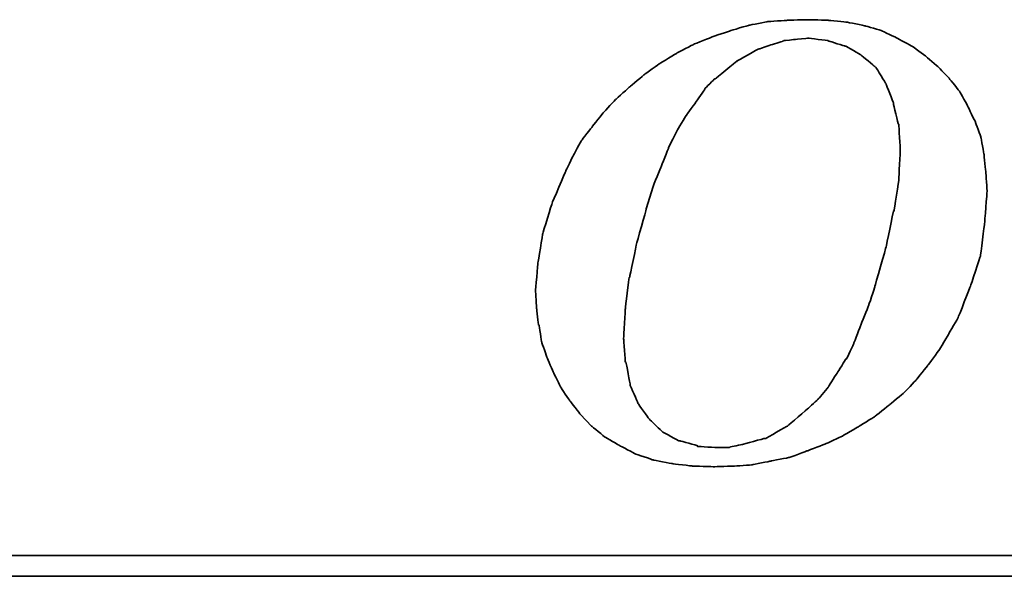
# Model space of a CAD drawing. Header units: millimetres. Extents: x 16 to 337, y 85 to 181.
# Tile 36 of 53: x 260.74 to 264.94, y 116.44 to 118.81. Entities that reach past the tile are written whole.
import ezdxf

# ---------------------------------------------------------------- set-up
doc = ezdxf.new("R2010")
doc.units = ezdxf.units.MM
doc.header["$LTSCALE"] = 0.15
doc.layers.add('DIM', color=4, linetype='CONTINUOUS')
doc.layers.add('layer 1', color=7, linetype='CONTINUOUS')

# ---------------------------------------------------------------- blocks, each defined once
blk = doc.blocks.new('TBI MOTION logo(完整正式版)')
at = {"layer": 'layer 1', "color": 22, "lineweight": 35}
for points, knots in [([(-11.34375, -6.98375), (-11.34375, -6.98375), (-10.91375, -7.43875), (-10.91375, -7.43875), (-10.91375, -7.43875), (-10.91375, -7.43875), (-10.38625, -7.87125), (-10.38625, -7.87125), (-10.38625, -7.87125), (-10.38625, -7.87125), (-9.81125, -8.20375), (-9.81125, -8.20375), (-9.81125, -8.20375), (-9.81125, -8.20375), (-9.21125, -8.51875), (-9.21125, -8.51875), (-9.21125, -8.51875), (-9.21125, -8.51875), (-8.51625, -8.75875), (-8.51625, -8.75875), (-8.51625, -8.75875), (-8.51625, -8.75875), (-7.77125, -8.90375), (-7.77125, -8.90375), (-7.77125, -8.90375), (-7.77125, -8.90375), (-6.97875, -8.99875), (-6.97875, -8.99875), (-6.97875, -8.99875), (-6.97875, -8.99875), (-6.14125, -9.02375), (-6.14125, -9.02375), (-6.14125, -9.02375), (-6.14125, -9.02375), (-5.37125, -8.99875), (-5.37125, -8.99875), (-5.37125, -8.99875), (-5.37125, -8.99875), (-4.65375, -8.94875), (-4.65375, -8.94875), (-4.65375, -8.94875), (-4.65375, -8.94875), (-3.93375, -8.80625), (-3.93375, -8.80625), (-3.93375, -8.80625), (-3.93375, -8.80625), (-3.21375, -8.66375), (-3.21375, -8.66375), (-3.21375, -8.66375), (-3.21375, -8.66375), (-2.49375, -8.39875), (-2.49375, -8.39875), (-2.49375, -8.39875), (-2.49375, -8.39875), (-1.79875, -8.13375), (-1.79875, -8.13375), (-1.79875, -8.13375), (-1.79875, -8.13375), (-1.17375, -7.84375), (-1.17375, -7.84375), (-1.17375, -7.84375), (-1.17375, -7.84375), (-0.52375, -7.46375), (-0.52375, -7.46375), (-0.52375, -7.46375), (-0.52375, -7.46375), (0.10124, -7.07875), (0.10124, -7.07875), (0.10124, -7.07875), (0.10124, -7.07875), (0.67625, -6.62375), (0.67625, -6.62375), (0.67625, -6.62375), (0.67625, -6.62375), (1.24874, -6.14375), (1.24874, -6.14375), (1.24874, -6.14375), (1.24874, -6.14375), (1.72874, -5.64125), (1.72874, -5.64125), (1.72874, -5.64125), (1.72874, -5.64125), (2.18624, -5.06375), (2.18624, -5.06375), (2.18624, -5.06375), (2.18624, -5.06375), (2.61625, -4.48874), (2.61625, -4.48874), (2.61625, -4.48874), (2.61625, -4.48874), (3.00125, -3.83874), (3.00125, -3.83874), (3.00125, -3.83874), (3.00125, -3.83874), (3.36124, -3.21374), (3.36124, -3.21374), (3.36124, -3.21374), (3.36124, -3.21374), (3.84374, -1.99125), (3.84374, -1.99125), (3.84374, -1.99125), (3.84374, -1.99125), (4.22625, -0.81875), (4.22625, -0.81875), (4.22625, -0.81875), (4.22625, -0.81875), (4.39125, 0.45624), (4.39125, 0.45624), (4.39125, 0.45624), (4.39125, 0.45624), (4.48874, 1.70124), (4.48874, 1.70124), (4.48874, 1.70124), (4.48874, 1.70124), (4.43874, 2.44625), (4.43874, 2.44625), (4.43874, 2.44625), (4.43874, 2.44625), (4.36874, 3.14125), (4.36874, 3.14125), (4.36874, 3.14125), (4.36874, 3.14125), (4.25125, 3.81125), (4.25125, 3.81125), (4.25125, 3.81125), (4.25125, 3.81125), (4.03124, 4.41125), (4.03124, 4.41125), (4.03124, 4.41125), (4.03124, 4.41125), (3.74374, 5.01125), (3.74374, 5.01125), (3.74374, 5.01125), (3.74374, 5.01125), (3.43124, 5.58875), (3.43124, 5.58875), (3.43124, 5.58875), (3.43124, 5.58875), (3.02625, 6.09125), (3.02625, 6.09125), (3.02625, 6.09125), (3.02625, 6.09125), (2.59374, 6.54875), (2.59374, 6.54875), (2.59374, 6.54875), (2.59374, 6.54875), (2.09124, 6.98125), (2.09124, 6.98125), (2.09124, 6.98125), (2.09124, 6.98125), (1.56124, 7.36625), (1.56124, 7.36625), (1.56124, 7.36625), (1.56124, 7.36625), (0.98624, 7.67625), (0.98624, 7.67625), (0.98624, 7.67625), (0.98624, 7.67625), (0.38624, 7.96375), (0.38624, 7.96375), (0.38624, 7.96375), (0.38624, 7.96375), (-0.25875, 8.15625), (-0.25875, 8.15625), (-0.25875, 8.15625), (-0.25875, 8.15625), (-0.98125, 8.30125), (-0.98125, 8.30125), (-0.98125, 8.30125), (-0.98125, 8.30125), (-1.70124, 8.37125), (-1.70124, 8.37125), (-1.70124, 8.37125), (-1.70124, 8.37125), (-2.49375, 8.39624), (-2.49375, 8.39624), (-2.49375, 8.39624), (-2.49375, 8.39624), (-3.28625, 8.37125), (-3.28625, 8.37125), (-3.28625, 8.37125), (-3.28625, 8.37125), (-4.05125, 8.32125), (-4.05125, 8.32125), (-4.05125, 8.32125), (-4.05125, 8.32125), (-4.77375, 8.18125), (-4.77375, 8.18125), (-4.77375, 8.18125), (-4.77375, 8.18125), (-5.51625, 7.96375), (-5.51625, 7.96375), (-5.51625, 7.96375), (-5.51625, 7.96375), (-6.21125, 7.72625), (-6.21125, 7.72625), (-6.21125, 7.72625), (-6.21125, 7.72625), (-6.92875, 7.43625), (-6.92875, 7.43625), (-6.92875, 7.43625), (-6.92875, 7.43625), (-7.57875, 7.10125), (-7.57875, 7.10125), (-7.57875, 7.10125), (-7.57875, 7.10125), (-8.24875, 6.69125), (-8.24875, 6.69125), (-8.24875, 6.69125), (-8.24875, 6.69125), (-8.84875, 6.26125), (-8.84875, 6.26125), (-8.84875, 6.26125), (-8.84875, 6.26125), (-9.42625, 5.78125), (-9.42625, 5.78125), (-9.42625, 5.78125), (-9.42625, 5.78125), (-9.95375, 5.30125), (-9.95375, 5.30125), (-9.95375, 5.30125), (-9.95375, 5.30125), (-10.43375, 4.79624), (-10.43375, 4.79624), (-10.43375, 4.79624), (-10.43375, 4.79624), (-10.88875, 4.22125), (-10.88875, 4.22125), (-10.88875, 4.22125), (-10.88875, 4.22125), (-11.29875, 3.69375), (-11.29875, 3.69375), (-11.29875, 3.69375), (-11.29875, 3.69375), (-11.63375, 3.09125), (-11.63375, 3.09125), (-11.63375, 3.09125), (-11.63375, 3.09125), (-11.91875, 2.49625), (-11.91875, 2.49625), (-11.91875, 2.49625), (-11.91875, 2.49625), (-12.44875, 1.24625), (-12.44875, 1.24625), (-12.44875, 1.24625), (-12.44875, 1.24625), (-12.80875, 0.06874), (-12.80875, 0.06874), (-12.80875, 0.06874), (-12.80875, 0.06874), (-12.99875, -1.07875), (-12.99875, -1.07875), (-12.99875, -1.07875), (-12.99875, -1.07875), (-13.09375, -2.18375), (-13.09375, -2.18375), (-13.09375, -2.18375), (-13.09375, -2.18375), (-13.04875, -2.85375), (-13.04875, -2.85375), (-13.04875, -2.85375), (-13.04875, -2.85375), (-12.97375, -3.50375), (-12.97375, -3.50375), (-12.97375, -3.50375), (-12.97375, -3.50375), (-12.95375, -3.50375), (-12.95375, -3.50375), (-12.95375, -3.50375), (-12.95375, -3.50375), (-12.85375, -4.17375), (-12.85375, -4.17375), (-12.85375, -4.17375), (-12.85375, -4.17375), (-12.63875, -4.77624), (-12.63875, -4.77624), (-12.63875, -4.77624), (-12.63875, -4.77624), (-12.39875, -5.35125), (-12.39875, -5.35125), (-12.39875, -5.35125), (-12.39875, -5.35125), (-12.11375, -5.92875), (-12.11375, -5.92875), (-12.11375, -5.92875), (-12.11375, -5.92875), (-11.75375, -6.45375), (-11.75375, -6.45375), (-11.75375, -6.45375), (-11.75375, -6.45375), (-11.34375, -6.98375), (-11.34375, -6.98375)], [0, 0, 0, 0, 0.01369863, 0.01369863, 0.01369863, 0.01369864, 0.02739726, 0.02739726, 0.02739726, 0.02739727, 0.04109589, 0.04109589, 0.04109589, 0.0410959, 0.05479452, 0.05479452, 0.05479452, 0.05479453, 0.06849315, 0.06849315, 0.06849315, 0.06849316, 0.08219178, 0.08219178, 0.08219178, 0.08219179, 0.09589041, 0.09589041, 0.09589041, 0.09589042, 0.10958904, 0.10958904, 0.10958904, 0.10958905, 0.12328767, 0.12328767, 0.12328767, 0.12328768, 0.1369863, 0.1369863, 0.1369863, 0.13698631, 0.15068493, 0.15068493, 0.15068493, 0.15068494, 0.16438356, 0.16438356, 0.16438356, 0.16438357, 0.17808219, 0.17808219, 0.17808219, 0.1780822, 0.19178082, 0.19178082, 0.19178082, 0.19178083, 0.20547945, 0.20547945, 0.20547945, 0.20547946, 0.21917808, 0.21917808, 0.21917808, 0.21917809, 0.23287671, 0.23287671, 0.23287671, 0.23287672, 0.24657534, 0.24657534, 0.24657534, 0.24657535, 0.26027397, 0.26027397, 0.26027397, 0.26027398, 0.2739726, 0.2739726, 0.2739726, 0.27397261, 0.28767123, 0.28767123, 0.28767123, 0.28767124, 0.30136986, 0.30136986, 0.30136986, 0.30136987, 0.31506849, 0.31506849, 0.31506849, 0.3150685, 0.32876712, 0.32876712, 0.32876712, 0.32876713, 0.34246575, 0.34246575, 0.34246575, 0.34246576, 0.35616438, 0.35616438, 0.35616438, 0.35616439, 0.36986301, 0.36986301, 0.36986301, 0.36986302, 0.38356164, 0.38356164, 0.38356164, 0.38356165, 0.39726027, 0.39726027, 0.39726027, 0.39726028, 0.4109589, 0.4109589, 0.4109589, 0.41095891, 0.42465753, 0.42465753, 0.42465753, 0.42465754, 0.43835616, 0.43835616, 0.43835616, 0.43835617, 0.45205479, 0.45205479, 0.45205479, 0.4520548, 0.46575342, 0.46575342, 0.46575342, 0.46575343, 0.47945205, 0.47945205, 0.47945205, 0.47945206, 0.49315068, 0.49315068, 0.49315068, 0.49315069, 0.50684932, 0.50684932, 0.50684932, 0.50684933, 0.52054795, 0.52054795, 0.52054795, 0.52054796, 0.53424658, 0.53424658, 0.53424658, 0.53424659, 0.54794521, 0.54794521, 0.54794521, 0.54794522, 0.56164384, 0.56164384, 0.56164384, 0.56164385, 0.57534247, 0.57534247, 0.57534247, 0.57534248, 0.5890411, 0.5890411, 0.5890411, 0.58904111, 0.60273973, 0.60273973, 0.60273973, 0.60273974, 0.61643836, 0.61643836, 0.61643836, 0.61643837, 0.63013699, 0.63013699, 0.63013699, 0.630137, 0.64383562, 0.64383562, 0.64383562, 0.64383563, 0.65753425, 0.65753425, 0.65753425, 0.65753426, 0.67123288, 0.67123288, 0.67123288, 0.67123289, 0.68493151, 0.68493151, 0.68493151, 0.68493152, 0.69863014, 0.69863014, 0.69863014, 0.69863015, 0.71232877, 0.71232877, 0.71232877, 0.71232878, 0.7260274, 0.7260274, 0.7260274, 0.72602741, 0.73972603, 0.73972603, 0.73972603, 0.73972604, 0.75342466, 0.75342466, 0.75342466, 0.75342467, 0.76712329, 0.76712329, 0.76712329, 0.7671233, 0.78082192, 0.78082192, 0.78082192, 0.78082193, 0.79452055, 0.79452055, 0.79452055, 0.79452056, 0.80821918, 0.80821918, 0.80821918, 0.80821919, 0.82191781, 0.82191781, 0.82191781, 0.82191782, 0.83561644, 0.83561644, 0.83561644, 0.83561645, 0.84931507, 0.84931507, 0.84931507, 0.84931508, 0.8630137, 0.8630137, 0.8630137, 0.86301371, 0.87671233, 0.87671233, 0.87671233, 0.87671234, 0.89041096, 0.89041096, 0.89041096, 0.89041097, 0.90410959, 0.90410959, 0.90410959, 0.9041096, 0.91780822, 0.91780822, 0.91780822, 0.91780823, 0.93150685, 0.93150685, 0.93150685, 0.93150686, 0.94520548, 0.94520548, 0.94520548, 0.94520549, 0.95890411, 0.95890411, 0.95890411, 0.95890412, 0.97260274, 0.97260274, 0.97260274, 0.97260275, 0.98630137, 0.98630137, 0.98630137, 0.98630138, 1, 1, 1, 1]), ([(-8.77875, 1.03124), (-8.77875, 1.03124), (-8.51625, 1.89625), (-8.51625, 1.89625), (-8.51625, 1.89625), (-8.51625, 1.89625), (-8.20375, 2.66375), (-8.20375, 2.66375), (-8.20375, 2.66375), (-8.20375, 2.66375), (-7.91625, 3.38125), (-7.91625, 3.38125), (-7.91625, 3.38125), (-7.91625, 3.38125), (-7.91625, 3.40624), (-7.91625, 3.40624), (-7.91625, 3.40624), (-7.91625, 3.40624), (-7.57875, 4.07624), (-7.57875, 4.07624), (-7.57875, 4.07624), (-7.57875, 4.07624), (-7.24375, 4.65125), (-7.24375, 4.65125), (-7.24375, 4.65125), (-7.24375, 4.65125), (-7.21875, 4.65125), (-7.21875, 4.65125), (-7.21875, 4.65125), (-7.21875, 4.65125), (-7.21875, 4.67624), (-7.21875, 4.67624), (-7.21875, 4.67624), (-7.21875, 4.67624), (-6.83625, 5.20375), (-6.83625, 5.20375), (-6.83625, 5.20375), (-6.83625, 5.20375), (-6.49875, 5.68625), (-6.49875, 5.68625), (-6.49875, 5.68625), (-6.49875, 5.68625), (-6.49875, 5.70625), (-6.49875, 5.70625), (-6.49875, 5.70625), (-6.49875, 5.70625), (-6.11625, 6.09125), (-6.11625, 6.09125), (-6.11625, 6.09125), (-6.11625, 6.09125), (-6.09125, 6.09125), (-6.09125, 6.09125), (-6.09125, 6.09125), (-6.09125, 6.09125), (-5.27375, 6.76625), (-5.27375, 6.76625), (-5.27375, 6.76625), (-5.27375, 6.76625), (-5.24875, 6.76625), (-5.24875, 6.76625), (-5.24875, 6.76625), (-5.24875, 6.76625), (-5.24875, 6.78625), (-5.24875, 6.78625), (-5.24875, 6.78625), (-5.24875, 6.78625), (-4.38875, 7.26624), (-4.38875, 7.26624), (-4.38875, 7.26624), (-4.38875, 7.26624), (-4.36125, 7.26624), (-4.36125, 7.26624), (-4.36125, 7.26624), (-4.36125, 7.26624), (-3.93375, 7.41125), (-3.93375, 7.41125), (-3.93375, 7.41125), (-3.93375, 7.41125), (-3.47375, 7.55625), (-3.47375, 7.55625), (-3.47375, 7.55625), (-3.47375, 7.55625), (-3.45375, 7.55625), (-3.45375, 7.55625), (-3.45375, 7.55625), (-3.45375, 7.55625), (-3.42875, 7.58124), (-3.42875, 7.58124), (-3.42875, 7.58124), (-3.42875, 7.58124), (-2.97375, 7.62625), (-2.97375, 7.62625), (-2.97375, 7.62625), (-2.97375, 7.62625), (-2.49375, 7.67625), (-2.49375, 7.67625), (-2.49375, 7.67625), (-2.49375, 7.67625), (-2.46875, 7.67625), (-2.46875, 7.67625), (-2.46875, 7.67625), (-2.46875, 7.67625), (-1.70124, 7.58124), (-1.70124, 7.58124), (-1.70124, 7.58124), (-1.70124, 7.58124), (-1.67875, 7.55625), (-1.67875, 7.55625), (-1.67875, 7.55625), (-1.67875, 7.55625), (-1.65375, 7.55625), (-1.65375, 7.55625), (-1.65375, 7.55625), (-1.65375, 7.55625), (-1.03125, 7.36625), (-1.03125, 7.36625), (-1.03125, 7.36625), (-1.03125, 7.36625), (-1.00625, 7.36625), (-1.00625, 7.36625), (-1.00625, 7.36625), (-1.00625, 7.36625), (-0.43124, 7.02624), (-0.43124, 7.02624), (-0.43124, 7.02624), (-0.43124, 7.02624), (-0.40625, 7.00624), (-0.40625, 7.00624), (-0.40625, 7.00624), (-0.40625, 7.00624), (0.12124, 6.57124), (0.12124, 6.57124), (0.12124, 6.57124), (0.12124, 6.57124), (0.14624, 6.54875), (0.14624, 6.54875), (0.14624, 6.54875), (0.14624, 6.54875), (0.17124, 6.52375), (0.17124, 6.52375), (0.17124, 6.52375), (0.17124, 6.52375), (0.55625, 5.89875), (0.55625, 5.89875), (0.55625, 5.89875), (0.55625, 5.89875), (0.55625, 5.87625), (0.55625, 5.87625), (0.55625, 5.87625), (0.55625, 5.87625), (0.84124, 5.15625), (0.84124, 5.15625), (0.84124, 5.15625), (0.84124, 5.15625), (0.84124, 5.13125), (0.84124, 5.13125), (0.84124, 5.13125), (0.84124, 5.13125), (1.03624, 4.31875), (1.03624, 4.31875), (1.03624, 4.31875), (1.03624, 4.31875), (1.05624, 4.31875), (1.05624, 4.31875), (1.05624, 4.31875), (1.05624, 4.31875), (1.05624, 4.29125), (1.05624, 4.29125), (1.05624, 4.29125), (1.05624, 4.29125), (1.10625, 3.33125), (1.10625, 3.33125), (1.10625, 3.33125), (1.10625, 3.33125), (1.10625, 3.30875), (1.10625, 3.30875), (1.10625, 3.30875), (1.10625, 3.30875), (1.05624, 2.20624), (1.05624, 2.20624), (1.05624, 2.20624), (1.05624, 2.20624), (1.05624, 2.18124), (1.05624, 2.18124), (1.05624, 2.18124), (1.05624, 2.18124), (0.86624, 0.93624), (0.86624, 0.93624), (0.86624, 0.93624), (0.86624, 0.93624), (0.84124, 0.93624), (0.84124, 0.93624), (0.84124, 0.93624), (0.84124, 0.93624), (0.55625, -0.45874), (0.55625, -0.45874), (0.55625, -0.45874), (0.55625, -0.45874), (0.12124, -1.99125), (0.12124, -1.99125), (0.12124, -1.99125), (0.12124, -1.99125), (0.12124, -2.01874), (0.12124, -2.01874), (0.12124, -2.01874), (0.12124, -2.01874), (-0.13874, -2.78375), (-0.13874, -2.78375), (-0.13874, -2.78375), (-0.13874, -2.78375), (-0.43124, -3.50375), (-0.43124, -3.50375), (-0.43124, -3.50375), (-0.43124, -3.50375), (-0.69375, -4.19875), (-0.69375, -4.19875), (-0.69375, -4.19875), (-0.69375, -4.19875), (-0.69375, -4.22375), (-0.69375, -4.22375), (-0.69375, -4.22375), (-0.69375, -4.22375), (-0.98125, -4.82374), (-0.98125, -4.82374), (-0.98125, -4.82374), (-0.98125, -4.82374), (-1.00625, -4.82374), (-1.00625, -4.82374), (-1.00625, -4.82374), (-1.00625, -4.82374), (-1.33875, -5.35125), (-1.33875, -5.35125), (-1.33875, -5.35125), (-1.33875, -5.35125), (-1.67875, -5.87875), (-1.67875, -5.87875), (-1.67875, -5.87875), (-1.67875, -5.87875), (-1.67875, -5.90375), (-1.67875, -5.90375), (-1.67875, -5.90375), (-1.67875, -5.90375), (-2.05875, -6.35875), (-2.05875, -6.35875), (-2.05875, -6.35875), (-2.05875, -6.35875), (-2.08375, -6.38375), (-2.08375, -6.38375), (-2.08375, -6.38375), (-2.08375, -6.38375), (-2.46875, -6.74375), (-2.46875, -6.74375), (-2.46875, -6.74375), (-2.46875, -6.74375), (-3.25875, -7.41625), (-3.25875, -7.41625), (-3.25875, -7.41625), (-3.25875, -7.41625), (-3.28625, -7.43875), (-3.28625, -7.43875), (-3.28625, -7.43875), (-3.28625, -7.43875), (-4.12375, -7.91875), (-4.12375, -7.91875), (-4.12375, -7.91875), (-4.12375, -7.91875), (-4.14875, -7.91875), (-4.14875, -7.91875), (-4.14875, -7.91875), (-4.14875, -7.91875), (-4.17125, -7.91875), (-4.17125, -7.91875), (-4.17125, -7.91875), (-4.17125, -7.91875), (-5.03375, -8.15875), (-5.03375, -8.15875), (-5.03375, -8.15875), (-5.03375, -8.15875), (-5.51625, -8.25625), (-5.51625, -8.25625), (-5.51625, -8.25625), (-5.51625, -8.25625), (-5.54125, -8.27875), (-5.54125, -8.27875), (-5.54125, -8.27875), (-5.54125, -8.27875), (-5.56375, -8.27875), (-5.56375, -8.27875), (-5.56375, -8.27875), (-5.56375, -8.27875), (-5.99625, -8.27875), (-5.99625, -8.27875), (-5.99625, -8.27875), (-5.99625, -8.27875), (-6.76375, -8.23125), (-6.76375, -8.23125), (-6.76375, -8.23125), (-6.76375, -8.23125), (-6.78875, -8.23125), (-6.78875, -8.23125), (-6.78875, -8.23125), (-6.78875, -8.23125), (-6.78875, -8.20375), (-6.78875, -8.20375), (-6.78875, -8.20375), (-6.78875, -8.20375), (-7.45875, -8.01375), (-7.45875, -8.01375), (-7.45875, -8.01375), (-7.45875, -8.01375), (-7.48375, -8.01375), (-7.48375, -8.01375), (-7.48375, -8.01375), (-7.48375, -8.01375), (-7.50875, -8.01375), (-7.50875, -8.01375), (-7.50875, -8.01375), (-7.50875, -8.01375), (-8.13125, -7.67875), (-8.13125, -7.67875), (-8.13125, -7.67875), (-8.13125, -7.67875), (-8.15625, -7.65375), (-8.15625, -7.65375), (-8.15625, -7.65375), (-8.15625, -7.65375), (-8.65875, -7.17375), (-8.65875, -7.17375), (-8.65875, -7.17375), (-8.65875, -7.17375), (-8.68375, -7.14875), (-8.68375, -7.14875), (-8.68375, -7.14875), (-8.68375, -7.14875), (-9.08875, -6.57375), (-9.08875, -6.57375), (-9.08875, -6.57375), (-9.08875, -6.57375), (-9.11375, -6.54875), (-9.11375, -6.54875), (-9.11375, -6.54875), (-9.11375, -6.54875), (-9.11375, -6.52875), (-9.11375, -6.52875), (-9.11375, -6.52875), (-9.11375, -6.52875), (-9.40375, -5.85375), (-9.40375, -5.85375), (-9.40375, -5.85375), (-9.40375, -5.85375), (-9.40375, -5.82875), (-9.40375, -5.82875), (-9.40375, -5.82875), (-9.40375, -5.82875), (-9.56875, -4.96875), (-9.56875, -4.96875), (-9.56875, -4.96875), (-9.56875, -4.96875), (-9.59375, -4.94375), (-9.59375, -4.94375), (-9.59375, -4.94375), (-9.59375, -4.94375), (-9.66375, -4.03375), (-9.66375, -4.03375), (-9.66375, -4.03375), (-9.66375, -4.03375), (-9.66375, -4.00875), (-9.66375, -4.00875), (-9.66375, -4.00875), (-9.66375, -4.00875), (-9.59375, -2.85375), (-9.59375, -2.85375), (-9.59375, -2.85375), (-9.59375, -2.85375), (-9.45125, -1.65875), (-9.45125, -1.65875), (-9.45125, -1.65875), (-9.45125, -1.65875), (-9.42625, -1.63375), (-9.42625, -1.63375), (-9.42625, -1.63375), (-9.42625, -1.63375), (-9.16125, -0.33875), (-9.16125, -0.33875), (-9.16125, -0.33875), (-9.16125, -0.33875), (-8.77875, 1.00624), (-8.77875, 1.00624), (-8.77875, 1.00624), (-8.77875, 1.00624), (-8.77875, 1.03124), (-8.77875, 1.03124)], [0, 0, 0, 0, 0.01020408, 0.01020408, 0.01020408, 0.01020409, 0.02040816, 0.02040816, 0.02040816, 0.02040817, 0.03061224, 0.03061224, 0.03061224, 0.03061225, 0.04081633, 0.04081633, 0.04081633, 0.04081634, 0.05102041, 0.05102041, 0.05102041, 0.05102042, 0.06122449, 0.06122449, 0.06122449, 0.0612245, 0.07142857, 0.07142857, 0.07142857, 0.07142858, 0.08163265, 0.08163265, 0.08163265, 0.08163266, 0.09183673, 0.09183673, 0.09183673, 0.09183674, 0.10204082, 0.10204082, 0.10204082, 0.10204083, 0.1122449, 0.1122449, 0.1122449, 0.11224491, 0.12244898, 0.12244898, 0.12244898, 0.12244899, 0.13265306, 0.13265306, 0.13265306, 0.13265307, 0.14285714, 0.14285714, 0.14285714, 0.14285715, 0.15306122, 0.15306122, 0.15306122, 0.15306123, 0.16326531, 0.16326531, 0.16326531, 0.16326532, 0.17346939, 0.17346939, 0.17346939, 0.1734694, 0.18367347, 0.18367347, 0.18367347, 0.18367348, 0.19387755, 0.19387755, 0.19387755, 0.19387756, 0.20408163, 0.20408163, 0.20408163, 0.20408164, 0.21428571, 0.21428571, 0.21428571, 0.21428572, 0.2244898, 0.2244898, 0.2244898, 0.22448981, 0.23469388, 0.23469388, 0.23469388, 0.23469389, 0.24489796, 0.24489796, 0.24489796, 0.24489797, 0.25510204, 0.25510204, 0.25510204, 0.25510205, 0.26530612, 0.26530612, 0.26530612, 0.26530613, 0.2755102, 0.2755102, 0.2755102, 0.27551021, 0.28571429, 0.28571429, 0.28571429, 0.2857143, 0.29591837, 0.29591837, 0.29591837, 0.29591838, 0.30612245, 0.30612245, 0.30612245, 0.30612246, 0.31632653, 0.31632653, 0.31632653, 0.31632654, 0.32653061, 0.32653061, 0.32653061, 0.32653062, 0.33673469, 0.33673469, 0.33673469, 0.3367347, 0.34693878, 0.34693878, 0.34693878, 0.34693879, 0.35714286, 0.35714286, 0.35714286, 0.35714287, 0.36734694, 0.36734694, 0.36734694, 0.36734695, 0.37755102, 0.37755102, 0.37755102, 0.37755103, 0.3877551, 0.3877551, 0.3877551, 0.38775511, 0.39795918, 0.39795918, 0.39795918, 0.39795919, 0.40816327, 0.40816327, 0.40816327, 0.40816328, 0.41836735, 0.41836735, 0.41836735, 0.41836736, 0.42857143, 0.42857143, 0.42857143, 0.42857144, 0.43877551, 0.43877551, 0.43877551, 0.43877552, 0.44897959, 0.44897959, 0.44897959, 0.4489796, 0.45918367, 0.45918367, 0.45918367, 0.45918368, 0.46938776, 0.46938776, 0.46938776, 0.46938777, 0.47959184, 0.47959184, 0.47959184, 0.47959185, 0.48979592, 0.48979592, 0.48979592, 0.48979593, 0.5, 0.5, 0.5, 0.50000001, 0.51020408, 0.51020408, 0.51020408, 0.51020409, 0.52040816, 0.52040816, 0.52040816, 0.52040817, 0.53061224, 0.53061224, 0.53061224, 0.53061225, 0.54081633, 0.54081633, 0.54081633, 0.54081634, 0.55102041, 0.55102041, 0.55102041, 0.55102042, 0.56122449, 0.56122449, 0.56122449, 0.5612245, 0.57142857, 0.57142857, 0.57142857, 0.57142858, 0.58163265, 0.58163265, 0.58163265, 0.58163266, 0.59183673, 0.59183673, 0.59183673, 0.59183674, 0.60204082, 0.60204082, 0.60204082, 0.60204083, 0.6122449, 0.6122449, 0.6122449, 0.61224491, 0.62244898, 0.62244898, 0.62244898, 0.62244899, 0.63265306, 0.63265306, 0.63265306, 0.63265307, 0.64285714, 0.64285714, 0.64285714, 0.64285715, 0.65306122, 0.65306122, 0.65306122, 0.65306123, 0.66326531, 0.66326531, 0.66326531, 0.66326532, 0.67346939, 0.67346939, 0.67346939, 0.6734694, 0.68367347, 0.68367347, 0.68367347, 0.68367348, 0.69387755, 0.69387755, 0.69387755, 0.69387756, 0.70408163, 0.70408163, 0.70408163, 0.70408164, 0.71428571, 0.71428571, 0.71428571, 0.71428572, 0.7244898, 0.7244898, 0.7244898, 0.72448981, 0.73469388, 0.73469388, 0.73469388, 0.73469389, 0.74489796, 0.74489796, 0.74489796, 0.74489797, 0.75510204, 0.75510204, 0.75510204, 0.75510205, 0.76530612, 0.76530612, 0.76530612, 0.76530613, 0.7755102, 0.7755102, 0.7755102, 0.77551021, 0.78571429, 0.78571429, 0.78571429, 0.7857143, 0.79591837, 0.79591837, 0.79591837, 0.79591838, 0.80612245, 0.80612245, 0.80612245, 0.80612246, 0.81632653, 0.81632653, 0.81632653, 0.81632654, 0.82653061, 0.82653061, 0.82653061, 0.82653062, 0.83673469, 0.83673469, 0.83673469, 0.8367347, 0.84693878, 0.84693878, 0.84693878, 0.84693879, 0.85714286, 0.85714286, 0.85714286, 0.85714287, 0.86734694, 0.86734694, 0.86734694, 0.86734695, 0.87755102, 0.87755102, 0.87755102, 0.87755103, 0.8877551, 0.8877551, 0.8877551, 0.88775511, 0.89795918, 0.89795918, 0.89795918, 0.89795919, 0.90816327, 0.90816327, 0.90816327, 0.90816328, 0.91836735, 0.91836735, 0.91836735, 0.91836736, 0.92857143, 0.92857143, 0.92857143, 0.92857144, 0.93877551, 0.93877551, 0.93877551, 0.93877552, 0.94897959, 0.94897959, 0.94897959, 0.9489796, 0.95918367, 0.95918367, 0.95918367, 0.95918368, 0.96938776, 0.96938776, 0.96938776, 0.96938777, 0.97959184, 0.97959184, 0.97959184, 0.97959185, 0.98979592, 0.98979592, 0.98979592, 0.98979593, 1, 1, 1, 1]), ([(75.90875, -9.47875), (75.90875, -9.47875), (75.90875, -12.28625), (75.90875, -12.28625), (75.90875, -12.28625), (75.90875, -12.28625), (75.90875, -12.47875), (75.90875, -12.47875), (75.90875, -12.47875), (75.90875, -12.47875), (75.71625, -12.47875), (75.71625, -12.47875), (75.71625, -12.47875), (75.71625, -12.47875), (-88.32875, -12.47875), (-88.32875, -12.47875), (-88.32875, -12.47875), (-88.32875, -12.47875), (-88.32875, -13.29375), (-88.32875, -13.29375), (-88.32875, -13.29375), (-88.32875, -13.29375), (82.89125, -13.29375), (82.89125, -13.29375), (82.89125, -13.29375), (82.89125, -13.29375), (75.90875, -9.47875), (75.90875, -9.47875)], [0, 0, 0, 0, 0.14285714, 0.14285714, 0.14285714, 0.14285715, 0.28571429, 0.28571429, 0.28571429, 0.2857143, 0.42857143, 0.42857143, 0.42857143, 0.42857144, 0.57142857, 0.57142857, 0.57142857, 0.57142858, 0.71428571, 0.71428571, 0.71428571, 0.71428572, 0.85714286, 0.85714286, 0.85714286, 0.85714287, 1, 1, 1, 1])]:
    blk.add_open_spline(points, degree=3, knots=knots, dxfattribs=at)

msp = doc.modelspace()

# ---------------------------------------------------------------- block references
at = {"layer": 'DIM', "color": 0, "xscale": 0.1094605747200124, "yscale": 0.1094605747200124, "zscale": 0.1094605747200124}
msp.add_blockref('TBI MOTION logo(完整正式版)', (264.3734, 117.891), dxfattribs=at)

doc.saveas('drawing.dxf')
